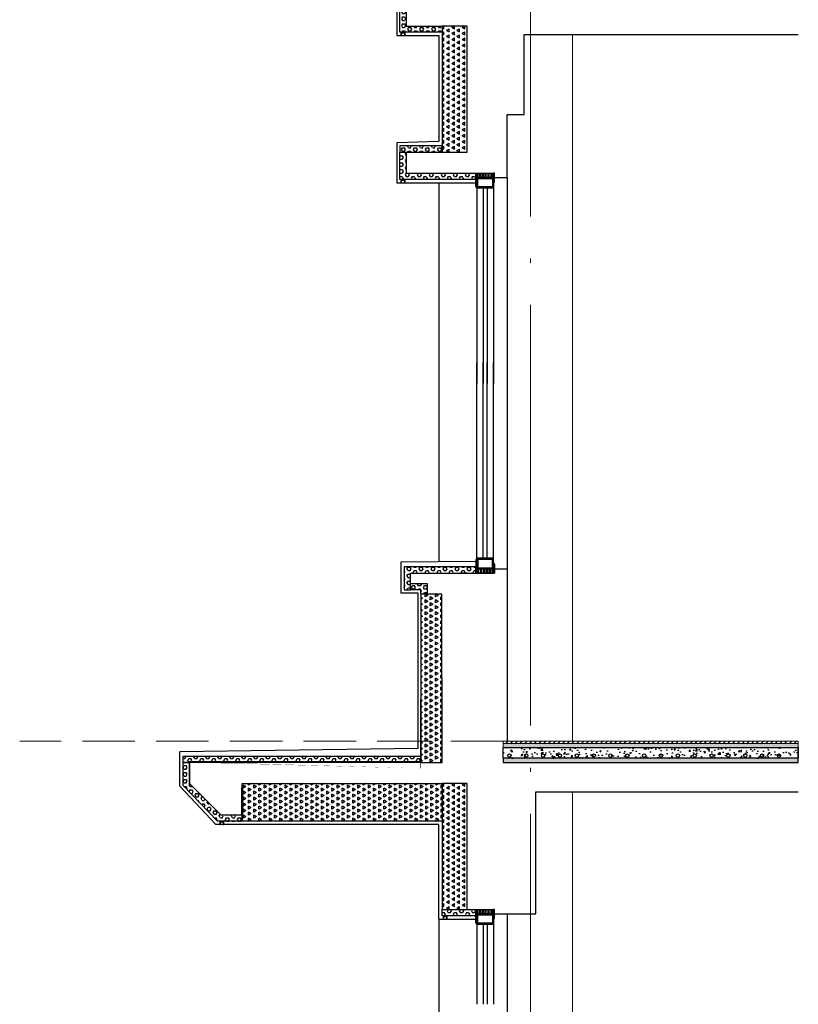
# Model space of a CAD drawing. Extents: x 447288 to 563800, y -194684 to 241749.
# Tile 15 of 91: x 469000 to 472699, y -175522 to -170842. Entities that reach past the tile are written whole.
import ezdxf

# ---------------------------------------------------------------- set-up
doc = ezdxf.new("R2010")
doc.units = 0
doc.header["$LTSCALE"] = 1000
for name, pattern in [('35$0$DASH', [0.35, 0.25, -0.1]), ('__DASH', [0.35, 0.25, -0.1]), ('DASH', [0.35, 0.25, -0.1]), ('DOTE', [2.4200000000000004, 2, -0.2, 0.02, -0.2])]:
    doc.linetypes.add(name, pattern=pattern)
doc.layers.get('0').update_dxf_attribs({"lineweight": 20})
for name, color, linetype in [('35$0$A-detl-FINISH', 1, 'Continuous'), ('35$0$A-detl-XH', 8, 'Continuous'), ('35$0$PUB_HATCH', 8, 'Continuous'), ('35$0$保温层', 2, 'Continuous'), ('8$0$PUB_HATCH', 8, 'Continuous'), ('A-ELEV-LIN1', 40, 'Continuous'), ('A-ELEV-THIN', 7, 'Continuous'), ('A-ELEV-WIN1', 135, 'Continuous'), ('A-FACE', 7, 'Continuous'), ('A-GLAZ-MULL', 135, 'Continuous'), ('A-HRAL', 3, 'Continuous'), ('A-OVER', 7, 'Continuous'), ('A-WATER-LAYER', 7, 'Continuous'), ('fill', 252, 'Continuous'), ('PUB_HATCH', 8, 'Continuous'), ('SURFACE', 6, 'Continuous'), ('主楼节点$0$13W$0$PUB_HATCH', 8, 'Continuous'), ('主楼节点$0$13W$0$SURFACE', 6, 'Continuous'), ('详图填充-建筑用保温砂浆', 8, 'Continuous'), ('详图填充-细石混凝土、混凝土', 8, 'Continuous'), ('详图现充-水泥砂浆', 8, 'Continuous')]:
    doc.layers.add(name, color=color, linetype=linetype)
doc.layers.add('A-ASIS', color=115, linetype='DASH', lineweight=0, plot=False)
for name, color, linetype, lineweight in [('DOTE', 10, 'DOTE', 9), ('WALL', 9, 'Continuous', 50), ('详图填充-防水层', 126, 'Continuous', 200), ('防水', 124, 'Continuous', 0)]:
    doc.layers.add(name, color=color, linetype=linetype, lineweight=lineweight)

# ---------------------------------------------------------------- blocks, each defined once
blk = doc.blocks.new('*U186')
at = {"layer": '35$0$A-detl-XH', "linetype": 'Continuous'}
h = blk.add_hatch(dxfattribs=at)
h.set_pattern_fill('混凝土', color=256, scale=10, style=0)
h.set_pattern_definition([(50, (-50333.92332322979, -34543.10917597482), (71.72601826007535, -6.27521349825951), [7.5, -82.5]), (355, (-50333.92332322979, -34543.10917597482), (-13.8751333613, 75.21921337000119), [6, -66]), (100.4514, (-50327.94615522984, -34543.63210997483), (57.85093817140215, 68.94395420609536), [6.374019, -70.1142112]), (46.18420000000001, (-50333.92332322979, -34523.10917597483), (106.7241048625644, -16.5519014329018), [11.2499999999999, -123.7499999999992]), (96.6356, (-50325.02964872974, -34524.48850667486), (93.46627055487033, 97.41178709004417), [9.561028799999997, -105.1713]), (351.1842000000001, (-50333.92332322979, -34523.10917597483), (93.46619451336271, 97.41186009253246), [9, -99]), (21, (-50323.9233232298, -34528.10917597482), (59.69070521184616, -40.26188906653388), [7.5, -82.5]), (326, (-50323.9233232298, -34528.10917597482), (24.33153319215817, 72.5150045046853), [6, -66]), (71.4514, (-50318.94909992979, -34531.46433657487), (84.02226285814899, 32.25304967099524), [6.374019, -70.1142112]), (37.5, (-50333.92332322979, -34543.10917597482), (1.215985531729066, 33.28938538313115), [0, -65.19999999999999, 0, -67, 0, -66.25]), (7.499999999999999, (-50333.92332322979, -34543.10917597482), (26.30695374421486, 39.44117118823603), [0, -38.2, 0, -63.7, 0, -25.25]), (327.5, (-50356.22332322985, -34543.10917597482), (53.3822436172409, -2.255487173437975), [0, -25, 0, -78, 0, -103.5]), (317.5, (-50366.22332322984, -34543.10917597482), (58.31861693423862, 10.01049823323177), [0, -32.5, 0, -51.79999999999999, 0, -73.5])])
h.paths.add_polyline_path([(-487.7886558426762, 99.9924670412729), (913.6182601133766, 99.99234911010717), (913.6182600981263, 49.99988189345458), (-487.7886558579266, 49.99999982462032)])
at = {"layer": '35$0$PUB_HATCH'}
h = blk.add_hatch(dxfattribs=at)
h.set_pattern_fill('ANSI31', color=256, scale=10, style=0)
h.set_pattern_definition([(45, (91.64921089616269, 0.0049129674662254), (-11.22532015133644, 11.22532015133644), [])])
h.paths.add_polyline_path([(-487.7886558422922, 129.9923491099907), (913.618260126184, 129.9923491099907), (913.618260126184, 119.9923491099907), (-487.7886558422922, 119.9923491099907)])
at = {"layer": '8$0$PUB_HATCH'}
h = blk.add_hatch(dxfattribs=at)
h.set_pattern_fill('HONEY', color=252, scale=5)
h.set_pattern_definition([(0, (913.6182600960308, 0), (11.90625, 6.874074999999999), [7.9375, -15.875]), (120, (913.6182600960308, 0), (-11.90624857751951, 6.874077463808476), [7.937499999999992, -15.87499999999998]), (60, (913.6182600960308, 0), (1.4224804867e-06, 13.74815246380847), [-15.875, 7.9375])])
h.paths.add_polyline_path([(913.6182600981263, 49.99988206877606), (-487.7886558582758, 50), (-487.7886558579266, 30), (913.6182600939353, 29.99988206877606)])
at = {"layer": 'PUB_HATCH', "linetype": 'Continuous'}
h = blk.add_hatch(dxfattribs=at)
h.set_pattern_fill('AR-SAND', color=256, scale=10, style=0)
h.set_pattern_definition([(37.5, (-50333.92332321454, -34533.11670893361), (-0.8000156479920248, 24.47066186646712), [0, -19.304, 0, -21.59, 0, -20.6375]), (7.499999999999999, (-50333.92332321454, -34533.11670893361), (22.47616415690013, 35.84125502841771), [0, -10.414, 0, -17.399, 0, -6.667499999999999]), (327.5, (-50349.54432321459, -34533.11670893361), (39.5496185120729, 0.071859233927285), [0, -6.349999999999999, 0, -22.86, 0, -29.845]), (317.5, (-50349.54432321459, -34533.11670893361), (38.17782262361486, 11.14646616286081), [0, -3.174999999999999, 0, -14.986, 0, -17.145])])
h.paths.add_polyline_path([(913.6182600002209, 99.99234910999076), (913.6182601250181, 119.9923491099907), (-487.7886558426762, 119.9924670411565), (-487.7886557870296, 99.9924670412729)])
blk.add_lwpolyline([(-487.7886558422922, 129.9923491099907), (913.618260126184, 129.9923491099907), (913.618260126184, 119.9923491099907), (-487.7886558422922, 119.9923491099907)], close=True)
at = {"linetype": 'Continuous'}
blk.add_lwpolyline([(913.6182600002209, 99.99234910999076), (913.6182601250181, 119.9923491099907), (-487.7886558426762, 119.9924670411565), (-487.7886557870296, 99.9924670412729)], close=True, dxfattribs=at)
at = {"layer": '35$0$A-detl-FINISH', "linetype": 'Continuous'}
blk.add_line((-462.7886555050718, 99.9924670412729), (913.6182601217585, 99.99234910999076), dxfattribs=at)
for centre in [(-457.3738583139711, 62.0011796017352), (-377.3738583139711, 62.0011796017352), (-297.3738583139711, 62.0011796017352), (-217.3738583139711, 62.0011796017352), (-137.3738583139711, 62.0011796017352), (-57.37385831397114, 62.0011796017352), (22.62614168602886, 62.0011796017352), (102.6261416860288, 62.0011796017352), (182.6261416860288, 62.0011796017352), (262.6261416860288, 62.0011796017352), (342.6261416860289, 62.0011796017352), (422.6261416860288, 62.0011796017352), (502.6261416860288, 62.0011796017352), (582.6261416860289, 62.0011796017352), (662.6261416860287, 62.0011796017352), (742.6261416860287, 62.0011796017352), (822.6261416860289, 62.0011796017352)]:
    blk.add_circle(centre, 8, dxfattribs=at)
at = {"layer": '35$0$保温层'}
blk.add_lwpolyline([(913.6182600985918, 51.99988206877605), (913.6182600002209, 99.99234910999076)], dxfattribs=at)
at = {"layer": 'A-ELEV-THIN'}
blk.add_lwpolyline([(-487.7886558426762, 99.9924670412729), (913.6182601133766, 99.99234911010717), (913.6182600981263, 49.99988189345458), (-487.7886558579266, 49.99999982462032)], close=True, dxfattribs=at)
at = {"layer": 'SURFACE', "color": 2}
blk.add_lwpolyline([(913.6182600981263, 49.99988206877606), (-487.7886558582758, 50), (-487.7886558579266, 30), (913.6182600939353, 29.99988206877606)], close=True, dxfattribs=at)
at = {"layer": '防水', "linetype": '35$0$DASH', "ltscale": 0.15, "const_width": 0.8}
blk.add_lwpolyline([(-487.7886558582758, 49.99999999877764), (913.6182601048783, 49.99988189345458)], dxfattribs=at)
blk = doc.blocks.new('*U162')
at = {"layer": 'fill'}
h = blk.add_hatch(dxfattribs=at)
h.set_pattern_fill('TRIANG', color=256, scale=10, angle=90, style=0)
h.set_pattern_definition([(150, (0, 3158.207823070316), (-24.74667295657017, -14.28749487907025), [14.2875, -14.2875]), (210, (0, 3158.207823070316), (-2.9565701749e-06, -28.57499487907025), [14.2875, -14.2875]), (90, (-12.37335, 3151.064073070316), (-24.74667, 14.2875), [14.2875, -14.2875])])
h.paths.add_polyline_path([(-20, 1929.103899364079), (100, 1929.103899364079), (100, 1329.103923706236), (-20, 1329.103923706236)])
at = {"layer": 'SURFACE'}
blk.add_lwpolyline([(-20, 1929.103899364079), (100, 1929.103899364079), (100, 1329.103923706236), (-20, 1329.103923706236)], close=True, dxfattribs=at)
blk = doc.blocks.new('20200108.10433330')
at = {"layer": 'PUB_HATCH'}
blk.add_hatch(color=251, dxfattribs=at).paths.add_polyline_path([(20, 15), (0, 15), (0, 0), (3, 0), (3, 12), (17, 12), (17, 0), (20, 0)])
at = {"layer": 'A-ELEV-THIN'}
blk.add_lwpolyline([(20, 15), (0, 15), (0, 0), (3, 0), (3, 12), (17, 12), (17, 0), (20, 0)], close=True, dxfattribs=at)
blk = doc.blocks.new('*U161')
at = {"layer": 'PUB_HATCH'}
h = blk.add_hatch(dxfattribs=at)
h.set_pattern_fill('HEX', color=256, scale=10, style=0)
h.set_pattern_definition([(0, (-753516.2732090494, 93999.30719945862), (0, 16.49778), [9.525, -19.05]), (120, (-753516.2732090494, 93999.30719945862), (-14.28749658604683, -8.248889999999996), [9.524999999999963, -19.04999999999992]), (60, (-753506.7482090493, 93999.30719945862), (-14.28749658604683, 8.248890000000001), [9.525, -19.05])])
h.paths.add_polyline_path([(-30.00000275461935, 30.00000275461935), (-30.00000275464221, 3.638e-12), (0, 0), (130.0006760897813, -5.82077e-11), (130.0006760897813, 30.00000275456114)])
at = {"layer": 'SURFACE'}
blk.add_lwpolyline([(-30.00000275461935, 30.00000275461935), (-30.00000275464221, 3.638e-12), (-2.28653e-11, 3.638e-12), (0, 0), (130.0006760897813, -5.82077e-11), (130.0006760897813, 30.00000275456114)], close=True, dxfattribs=at)
blk = doc.blocks.new('HesiBlk_20210815100903313')
at = {"layer": 'A-FACE'}
blk.add_hatch(color=251, dxfattribs=at).paths.add_polyline_path([(20, 0), (0, 0), (0, -15), (3, -15), (3, -3), (17, -3), (17, -15), (20, -15)])
at = {"layer": 'A-ASIS'}
blk.add_lwpolyline([(0, -15), (-20, -15)], dxfattribs=at)
at = {"layer": 'A-FACE'}
blk.add_lwpolyline([(20, 0), (0, 0), (0, -15), (3, -15), (3, -3), (17, -3), (17, -15), (20, -15)], close=True, dxfattribs=at)
blk = doc.blocks.new('*U188')
at = {"layer": 'PUB_HATCH'}
h = blk.add_hatch(dxfattribs=at)
h.set_pattern_fill('HEX', color=256, scale=10, style=0)
h.set_pattern_definition([(0, (-753316.3483564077, 93899.3072005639), (0, 16.49778), [9.525, -19.05]), (120, (-753316.3483564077, 93899.3072005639), (-14.28749658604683, -8.248889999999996), [9.524999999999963, -19.04999999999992]), (60, (-753306.8233564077, 93899.3072005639), (-14.28749658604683, 8.248890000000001), [9.525, -19.05])])
h.paths.add_polyline_path([(-30.00000275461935, 30.00000275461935), (-30.00000275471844, -99.99999889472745), (-9.90887e-11, -99.99999889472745), (0, 0), (329.9255287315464, -5.82077e-11), (329.9255287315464, 30.00000275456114)])
at = {"layer": 'SURFACE'}
blk.add_lwpolyline([(-30.00000275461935, 30.00000275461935), (-30.00000275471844, -99.99999889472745), (-9.90887e-11, -99.99999889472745), (0, 0), (329.9255287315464, -5.82077e-11), (329.9255287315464, 30.00000275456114)], close=True, dxfattribs=at)
blk = doc.blocks.new('*U306')
at = {"layer": 'fill'}
h = blk.add_hatch(dxfattribs=at)
h.set_pattern_fill('TRIANG', color=256, scale=10, angle=90, style=0)
h.set_pattern_definition([(150, (0, 3558.20782674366), (-24.74667295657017, -14.28749487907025), [14.2875, -14.2875]), (210, (0, 3558.20782674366), (-2.9565701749e-06, -28.57499487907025), [14.2875, -14.2875]), (90, (-12.37335, 3551.064076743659), (-24.74667, 14.2875), [14.2875, -14.2875])])
h.paths.add_polyline_path([(-20, 2229.103909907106), (100, 2229.103909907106), (100, 1429.103916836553), (-20, 1429.103916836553)])
at = {"layer": 'SURFACE'}
blk.add_lwpolyline([(-20, 2229.103909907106), (100, 2229.103909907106), (100, 1429.103916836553), (-20, 1429.103916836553)], close=True, dxfattribs=at)
blk = doc.blocks.new('*U212')
at = {"layer": 'PUB_HATCH'}
h = blk.add_hatch(dxfattribs=at)
h.set_pattern_fill('HEX', color=256, scale=10, style=0)
h.set_pattern_definition([(0, (-753476.348362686, 93999.30724585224), (0, 16.49778), [9.525, -19.05]), (120, (-753476.348362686, 93999.30724585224), (-14.28749658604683, -8.248889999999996), [9.52499999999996, -19.04999999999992]), (60, (-753466.8233626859, 93999.30724585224), (-14.28749658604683, 8.248890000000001), [9.525, -19.05])])
h.paths.add_polyline_path([(-30.00000275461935, 30.00000275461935), (-30.00000275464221, 4.63936048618e-05), (-2.28653e-11, 4.63936048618e-05), (0, 0), (169.925522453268, -5.82077e-11), (169.925522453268, 30.00000275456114)])
at = {"layer": 'SURFACE'}
blk.add_lwpolyline([(-30.00000275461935, 30.00000275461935), (-30.00000275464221, 4.63936048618e-05), (-2.28653e-11, 4.63936048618e-05), (0, 0), (169.925522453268, -5.82077e-11), (169.925522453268, 30.00000275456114)], close=True, dxfattribs=at)
blk = doc.blocks.new('*U214')
at = {"layer": 'PUB_HATCH'}
h = blk.add_hatch(dxfattribs=at)
h.set_pattern_fill('HEX', color=256, scale=10, style=0)
h.set_pattern_definition([(0, (-753476.3490283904, 93899.3072005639), (0, 16.49778), [9.525, -19.05]), (120, (-753476.3490283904, 93899.3072005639), (-14.28749658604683, -8.248889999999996), [9.52499999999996, -19.04999999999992]), (60, (-753466.8240283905, 93899.3072005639), (-14.28749658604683, 8.248890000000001), [9.525, -19.05])])
h.paths.add_polyline_path([(-30.00000275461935, 30.00000275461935), (-30.00000275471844, -99.99999889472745), (-9.90887e-11, -99.99999889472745), (0, 0), (169.9248567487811, -5.82077e-11), (169.9248567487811, 30.00000275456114)])
at = {"layer": 'SURFACE'}
blk.add_lwpolyline([(-30.00000275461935, 30.00000275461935), (-30.00000275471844, -99.99999889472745), (-9.90887e-11, -99.99999889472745), (0, 0), (169.9248567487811, -5.82077e-11), (169.9248567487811, 30.00000275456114)], close=True, dxfattribs=at)
blk = doc.blocks.new('*U213')
at = {"layer": 'PUB_HATCH'}
h = blk.add_hatch(dxfattribs=at)
h.set_pattern_fill('HEX', color=256, scale=10, style=0)
h.set_pattern_definition([(0, (-753576.253124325, 93999.30724585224), (0, 16.49778), [9.525, -19.05]), (120, (-753576.253124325, 93999.30724585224), (-14.28749658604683, -8.248889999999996), [9.524999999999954, -19.04999999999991]), (60, (-753566.7281243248, 93999.30724585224), (-14.28749658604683, 8.248890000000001), [9.525, -19.05])])
h.paths.add_polyline_path([(-30.00000275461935, 30.00000275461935), (-30.00000275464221, 4.63936048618e-05), (-2.28653e-11, 4.63936048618e-05), (0, 0), (70.02076081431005, -5.82077e-11), (70.02076081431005, 30.00000275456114)])
at = {"layer": 'SURFACE'}
blk.add_lwpolyline([(-30.00000275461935, 30.00000275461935), (-30.00000275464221, 4.63936048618e-05), (-2.28653e-11, 4.63936048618e-05), (0, 0), (70.02076081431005, -5.82077e-11), (70.02076081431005, 30.00000275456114)], close=True, dxfattribs=at)
blk = doc.blocks.new('*U215')
at = {"layer": 'fill'}
h = blk.add_hatch(dxfattribs=at)
h.set_pattern_fill('TRIANG', color=256, scale=10, angle=90, style=0)
h.set_pattern_definition([(150, (0, 3558.207811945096), (-24.74667295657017, -14.28749487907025), [14.2875, -14.2875]), (210, (0, 3558.207811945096), (-2.9565701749e-06, -28.57499487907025), [14.2875, -14.2875]), (90, (-12.37335, 3551.064061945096), (-24.74667, 14.2875), [14.2875, -14.2875])])
h.paths.add_polyline_path([(-20, 2129.103909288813), (100, 2129.103909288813), (100, 1529.103902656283), (-20, 1529.103902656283)])
at = {"layer": 'SURFACE'}
blk.add_lwpolyline([(-20, 2129.103909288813), (100, 2129.103909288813), (100, 1529.103902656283), (-20, 1529.103902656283)], close=True, dxfattribs=at)
blk = doc.blocks.new('A$C43A258F8')
at = {"layer": 'A-GLAZ-MULL'}
blk.add_lwpolyline([(0, -50), (0, 50), (5, 50), (5, -50)], close=True, dxfattribs=at)
at = {"layer": 'A-GLAZ-MULL', "linetype": 'DASH', "ltscale": 0.05}
blk.add_lwpolyline([(79, 35), (21, 35, 0.4142135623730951), (5, 19), (5, -19, 0.4142135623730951), (21, -35), (79, -35, 0.4142135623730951), (95, -19), (95, -14), (89, -14), (89, -19, -0.4142135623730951), (79, -29), (21, -29, -0.4142135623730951), (11, -19), (11, 19, -0.4142135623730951), (21, 29), (79, 28.99999999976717, -0.4142135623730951), (89, 18.99999999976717), (89, 14), (95, 14), (95, 18.99999999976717, 0.4142135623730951), (79, 34.99999999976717)], format="xyb", dxfattribs=at)
blk = doc.blocks.new('*U305')
at = {"layer": 'A-HRAL'}
for points in [[(-74.99999999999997, 695.0000074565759), (-74.99999999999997, 665.000007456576), (-24.99999999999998, 665.000007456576), (-24.99999999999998, 695.0000074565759)], [(-72.99999999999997, 693.000007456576), (-72.99999999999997, 667.0000074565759), (-26.99999999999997, 667.0000074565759), (-26.99999999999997, 693.000007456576)]]:
    blk.add_lwpolyline(points, close=True, dxfattribs=at)
for points in [[(-64.99999998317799, 1.02154445e-08), (-64.99999999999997, 665.000007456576)], [(-34.99999998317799, 1.02154445e-08), (-34.99999999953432, 665.000007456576)]]:
    blk.add_lwpolyline(points, dxfattribs=at)
at = {"layer": 'A-GLAZ-MULL', "xscale": -1, "rotation": 90}
blk.add_blockref('A$C43A258F8', (-50, 0), dxfattribs=at)
blk = doc.blocks.new('fxgs')
h = blk.add_hatch()
h.set_pattern_fill('ANSI33', color=253, scale=9.999999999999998)
h.set_pattern_definition([(45, (-396717.2068701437, -189334.1899540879), (-22.45064030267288, 22.45064030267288), []), (45, (-396694.7562201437, -189334.1899540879), (-22.45064030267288, 22.45064030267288), [15.875, -7.9375])])
h.paths.add_polyline_path([(1321.15382343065, 298.8183689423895), (1321.403810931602, 323.8171190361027), (107.0071661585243, 332.9863016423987), (107.0072347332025, 307.9850509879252)])
at = {"layer": 'fill'}
h = blk.add_hatch(dxfattribs=at)
h.set_pattern_fill('TRIANG', color=256, scale=10, angle=90, style=0)
h.set_pattern_definition([(150, (-650656.4063907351, -19431.84150360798), (-24.74667295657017, -14.28749487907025), [14.2875, -14.2875]), (210, (-650656.4063907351, -19431.84150360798), (-2.9565701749e-06, -28.57499487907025), [14.2875, -14.2875]), (90, (-650668.7797407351, -19438.98525360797), (-24.74667, 14.2875), [14.2875, -14.2875])])
h.paths.add_polyline_path([(-370.1069527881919, 919.9999968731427), (-470.0034323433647, 919.9999968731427), (-469.8995905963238, 120.0000038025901), (-370.003111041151, 120.0000038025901)])
at = {"layer": 'PUB_HATCH'}
h = blk.add_hatch(dxfattribs=at)
h.set_pattern_fill('ANSI37', color=256, scale=8)
h.set_pattern_definition([(45, (-692676.0292060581, -202803.6510101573), (-8.980256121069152, 8.980256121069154), []), (135, (-692676.0292060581, -202803.6510101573), (-8.980256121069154, -8.980256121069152), [])])
edge = h.paths.add_edge_path()
edge.add_line((-49.99999897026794, 895.879573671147), (-32.78223605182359, 895.8795726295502))
edge.add_arc((-34.62226738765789, 917.6552965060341), 21.85332619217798, 274.8299740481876, 358.0013226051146)
edge.add_line((-12.78223605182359, 916.8931310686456), (-49.99999765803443, 916.8931308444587))
edge.add_line((-49.99999765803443, 916.8931308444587), (-49.99999897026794, 895.879573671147))
h = blk.add_hatch(dxfattribs=at)
h.set_pattern_fill('HONEY', color=256, scale=10, angle=90)
h.set_pattern_definition([(90, (-33877.37365169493, -17818.30524418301), (-13.74815, 23.8125), [15.875, -31.75]), (210, (-33877.37365169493, -17818.30524418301), (-13.74815492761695, -23.81249715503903), [15.875, -31.75]), (150, (-33877.37365169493, -17818.30524418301), (-27.49630492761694, 2.8449609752e-06), [-31.75, 15.875])])
h.paths.add_polyline_path([(-69.99999839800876, 249.9295559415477), (-69.99999840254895, 220.0000112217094), (-69.99999839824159, 220.0000112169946), (-69.99999839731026, 149.9295559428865), (1321.153823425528, 149.9295543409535), (1321.153823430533, 249.9295543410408)])
h = blk.add_hatch(dxfattribs=at)
h.set_pattern_fill('焦渣矿渣', color=256, scale=10)
h.set_pattern_definition([(0, (-32697.25853552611, -17768.23480995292), (20, 34.64), [4, -36]), (300, (-32697.25853552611, -17768.23480995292), (39.99911998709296, -0.0005080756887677), [4, -36]), (240, (-32693.25853552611, -17768.23480995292), (19.99911998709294, -34.64050807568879), [4, -36]), (270, (-32681.2585355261, -17768.23480995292), (40, -20.00000000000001), [6, -28.64]), (270, (-32677.2585355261, -17768.23480995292), (40, -20.00000000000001), [6, -28.64]), (270, (-32673.2585355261, -17768.23480995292), (40, -20.00000000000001), [6, -28.64])])
h.paths.add_polyline_path([(-69.9999984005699, 149.9295559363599), (1321.153823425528, 149.9295543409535), (1321.153823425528, 119.9999885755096), (-69.9999984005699, 119.9999901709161)])
at = {"layer": '详图填充-建筑用保温砂浆'}
h = blk.add_hatch(dxfattribs=at)
h.set_pattern_fill('HEX', color=256, scale=10, angle=270, style=0)
h.set_pattern_definition([(270, (-32335.87757651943, -17438.82378373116), (16.49778, -3e-15), [9.525, -19.05]), (29.99999999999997, (-32335.87757651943, -17438.82378373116), (-8.248889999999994, 14.28749658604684), [9.525, -19.05]), (330, (-32335.87757651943, -17448.34878373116), (8.248890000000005, 14.28749658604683), [9.525, -19.05])])
h.paths.add_polyline_path([(-69.99999765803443, 920.0006159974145), (-99.99999765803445, 920.0006159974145), (-99.99999839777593, 120.000000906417), (-69.99999839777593, 120.000000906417)])
at = {"layer": '详图填充-细石混凝土、混凝土'}
h = blk.add_hatch(dxfattribs=at)
h.set_pattern_fill('混凝土', color=256, scale=15)
h.set_pattern_definition([(50, (-361.4564402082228, 148.5582118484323), (107.589027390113, -9.412820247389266), [11.25, -123.75]), (355, (-361.4564402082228, 148.5582118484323), (-20.81270004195, 112.8288200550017), [9, -99]), (100.4514, (-352.4906882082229, 147.7738108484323), (86.77640725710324, 103.415931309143), [9.5610285, -105.1713168]), (46.1842, (-361.4564402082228, 178.5582118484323), (160.0861572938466, -24.82785214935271), [16.875, -185.625]), (96.6356, (-348.1159284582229, 176.4892157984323), (140.1994058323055, 146.1176806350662), [14.3415432, -157.75695]), (351.1842000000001, (-361.4564402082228, 178.5582118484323), (140.1992917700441, 146.1177901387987), [13.5, -148.5]), (21, (-346.4564402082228, 171.0582118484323), (89.53605781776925, -60.39283359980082), [11.25, -123.75]), (326, (-346.4564402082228, 171.0582118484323), (36.49729978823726, 108.7725067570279), [9, -99]), (71.4514, (-338.9951052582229, 166.0254709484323), (126.0333942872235, 48.37957450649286), [9.5610285, -105.1713168]), (37.5, (-361.4564402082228, 148.5582118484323), (1.8239782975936, 49.93407807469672), [0, -97.80000000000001, 0, -100.5, 0, -99.375]), (7.499999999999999, (-361.4564402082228, 148.5582118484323), (39.46043061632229, 59.16175678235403), [0, -57.3, 0, -95.54999999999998, 0, -37.875]), (327.5, (-394.9064402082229, 148.5582118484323), (80.07336542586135, -3.383230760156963), [0, -37.5, 0, -117, 0, -155.25]), (317.5, (-409.9064402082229, 148.5582118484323), (87.47792540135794, 15.01574734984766), [0, -48.75, 0, -77.69999999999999, 0, -110.25])])
edge = h.paths.add_edge_path()
edge.add_line((-49.99999839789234, 579.9295559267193), (107.0072347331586, 307.9850509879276))
edge.add_line((107.0072347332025, 307.9850509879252), (1321.403821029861, 298.8183705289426))
edge.add_line((1321.403821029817, 298.8183705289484), (1321.479302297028, 278.8180856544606))
edge.add_line((1321.479302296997, 278.8180856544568), (150.4190557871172, 282.9295559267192))
edge.add_line((150.4190557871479, 282.9295559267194), (44.2095286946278, 287.9295559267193))
edge.add_arc((36.97141959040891, 386.6361617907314), 98.97163363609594, 180.1196065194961, 274.1939660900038, ccw=False)
edge.add_line((-61.99999839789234, 386.4295559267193), (-61.99999839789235, 579.739189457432))
edge.add_line((-61.99999839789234, 579.739189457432), (-49.99999839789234, 579.9295559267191))
h = blk.add_hatch(dxfattribs=at)
h.set_pattern_fill('混凝土', color=256, scale=5)
h.set_pattern_definition([(50, (-467555.8775765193, -289773.8052441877), (35.86300913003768, -3.137606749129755), [3.75, -41.25]), (355, (-467555.8775765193, -289773.8052441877), (-6.93756668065, 37.6096066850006), [3, -33]), (100.4514, (-467552.8889925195, -289774.0667111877), (28.92546908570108, 34.47197710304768), [3.1870095, -35.0571056]), (46.18420000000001, (-467555.8775765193, -289763.8052441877), (53.36205243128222, -8.275950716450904), [5.624999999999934, -61.87499999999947]), (96.6356, (-467551.4307392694, -289764.4949095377), (46.73313527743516, 48.70589354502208), [4.780514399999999, -52.58565]), (351.1842000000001, (-467555.8775765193, -289763.8052441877), (46.73309725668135, 48.70593004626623), [4.5, -49.5]), (21, (-467550.8775765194, -289766.3052441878), (29.84535260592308, -20.13094453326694), [3.75, -41.25]), (326, (-467550.8775765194, -289766.3052441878), (12.16576659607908, 36.25750225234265), [3, -33]), (71.4514, (-467548.3904648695, -289767.9828244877), (42.01113142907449, 16.12652483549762), [3.1870095, -35.0571056]), (37.5, (-467555.8775765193, -289773.8052441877), (0.6079927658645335, 16.64469269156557), [0, -32.6, 0, -33.5, 0, -33.125]), (7.499999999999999, (-467555.8775765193, -289773.8052441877), (13.15347687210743, 19.72058559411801), [0, -19.1, 0, -31.85, 0, -12.625]), (327.5, (-467567.0275765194, -289773.8052441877), (26.69112180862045, -1.127743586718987), [0, -12.5, 0, -39, 0, -51.75]), (317.5, (-467572.0275765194, -289773.8052441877), (29.15930846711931, 5.005249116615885), [0, -16.25, 0, -25.9, 0, -36.75])])
edge = h.paths.add_edge_path()
edge.add_line((30.00000160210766, 279.9295559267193), (-69.99999839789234, 279.9295559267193))
edge.add_line((-69.99999839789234, 279.9295559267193), (-69.99999839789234, 379.9295559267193))
edge.add_arc((30.00000160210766, 379.9295559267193), 100, 180, 270)
h = blk.add_hatch(dxfattribs=at)
h.set_pattern_fill('混凝土', color=256, scale=15)
h.set_pattern_definition([(50, (-361.3809589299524, 119.6696821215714), (107.589027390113, -9.412820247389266), [11.25, -123.75]), (355, (-361.3809589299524, 119.6696821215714), (-20.81270004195, 112.8288200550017), [9, -99]), (100.4514, (-352.4152069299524, 118.8852811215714), (86.77640725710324, 103.415931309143), [9.5610285, -105.1713168]), (46.1842, (-361.3809589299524, 149.6696821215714), (160.0861572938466, -24.82785214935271), [16.875, -185.625]), (96.6356, (-348.0404471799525, 147.6006860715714), (140.1994058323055, 146.1176806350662), [14.3415432, -157.75695]), (351.1842000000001, (-361.3809589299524, 149.6696821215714), (140.1992917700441, 146.1177901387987), [13.5, -148.5]), (21, (-346.3809589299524, 142.1696821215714), (89.53605781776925, -60.39283359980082), [11.25, -123.75]), (326, (-346.3809589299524, 142.1696821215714), (36.49729978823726, 108.7725067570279), [9, -99]), (71.4514, (-338.9196239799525, 137.1369412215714), (126.0333942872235, 48.37957450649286), [9.5610285, -105.1713168]), (37.5, (-361.3809589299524, 119.6696821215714), (1.8239782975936, 49.93407807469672), [0, -97.80000000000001, 0, -100.5, 0, -99.375]), (7.499999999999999, (-361.3809589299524, 119.6696821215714), (39.46043061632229, 59.16175678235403), [0, -57.3, 0, -95.54999999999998, 0, -37.875]), (327.5, (-394.8309589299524, 119.6696821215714), (80.07336542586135, -3.383230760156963), [0, -37.5, 0, -117, 0, -155.25]), (317.5, (-409.8309589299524, 119.6696821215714), (87.47792540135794, 15.01574734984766), [0, -48.75, 0, -77.69999999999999, 0, -110.25])])
h.paths.add_polyline_path([(-69.99999839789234, 279.9295559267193), (1321.15382341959, 279.9295543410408), (1321.15382341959, 249.9295543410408), (-69.99999839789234, 249.9295559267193)])
blk.add_lwpolyline([(107.0072347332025, 307.9850509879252), (107.0071661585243, 332.9863016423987)])
at = {"layer": 'A-ASIS'}
blk.add_lwpolyline([(-69.99999839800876, 249.9295559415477), (1321.15382343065, 249.9295543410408), (1321.153823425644, 149.9295543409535), (-69.99999840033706, 149.9295559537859), (-69.99999840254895, 220.000011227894), (-69.99999840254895, 220.0000112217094)], close=True, dxfattribs=at)
at = {"layer": 'A-ELEV-LIN1'}
blk.add_lwpolyline([(1321.15382343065, 298.8183689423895), (1321.403810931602, 323.8171190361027), (107.0071661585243, 332.9863016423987), (107.0072347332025, 307.9850509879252)], close=True, dxfattribs=at)
for points in [[(907.0072512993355, 301.9463774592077), (907.0071827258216, 326.9472243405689)], [(917.0072515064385, 301.8708940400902), (917.007182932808, 326.8717358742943)]]:
    blk.add_lwpolyline(points, dxfattribs=at)
at = {"layer": 'A-ELEV-THIN'}
blk.add_lwpolyline([(-49.99999897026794, 895.879573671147), (-32.78223605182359, 895.8795726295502, 0.3797213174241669), (-12.78223605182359, 916.8931305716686), (-12.78223605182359, 916.8931310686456), (-49.99999765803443, 916.8931308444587)], format="xyb", close=True, dxfattribs=at)
at = {"layer": 'A-OVER'}
for points in [[(14.99875663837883, 893.3636614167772), (14.99875780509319, 1034.999991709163), (-535.0031112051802, 1044.990867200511), (-535.0031111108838, 954.9999974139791), (-485.0033702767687, 954.9999974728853), (-485.0029761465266, 171.8405836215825)], [(14.99875780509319, 1034.999991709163), (1321.406921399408, 1034.999991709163)], [(-485.0029603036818, 919.9999974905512), (-485.0029603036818, 171.8405836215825), (-584.9255252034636, 164.9999601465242), (-584.92552520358, -24.99999786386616)], [(-12.7822368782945, 916.5634151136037), (14.99875663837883, 893.3636614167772)], [(14.99875663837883, 893.3636614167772), (1321.406921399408, 893.3636614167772)], [(-485.0029603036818, 171.8405836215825), (-584.924853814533, 164.9999601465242), (-584.924853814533, -24.99999786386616), (-384.9999943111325, -24.99999786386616), (-384.9999943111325, -529.331155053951), (-584.9254768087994, -535.000031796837), (-584.925463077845, -724.9999870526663), (-210.0000000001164, -724.9999870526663)], [(-120.0000000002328, -699.9999894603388), (-60.05223312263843, -699.9999894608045), (-60.00326299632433, -399.9993923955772), (20.00000000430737, -399.9993832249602), (20.00000000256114, -20.00000018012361), (1321.403810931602, -20.00001196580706)]]:
    blk.add_lwpolyline(points, dxfattribs=at)
blk.add_lwpolyline([(-250.0000068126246, 1019.999993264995), (-250.0000068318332, 1019.999993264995), (-285.0000068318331, 1019.999993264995), (-285.0000068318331, 1019.999993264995)], close=True, dxfattribs=at)
at = {"layer": 'A-WATER-LAYER'}
for points in [[(-69.99999765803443, 920.0006159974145), (-69.99999839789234, 386.4295559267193, 0.414213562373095), (36.50000160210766, 279.9295559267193), (140.5039823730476, 279.9295559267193)], [(-66.99999765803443, 920.0006159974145), (-66.99999839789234, 386.4295559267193, 0.4142135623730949), (36.50000160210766, 282.9295559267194), (140.5039823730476, 282.9295559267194)], [(-12.78258432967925, 920.0006159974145), (-64.99999765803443, 920.0006159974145), (-64.99999839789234, 386.4295559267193, 0.4142135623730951), (36.50000160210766, 284.9295559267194), (140.1349281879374, 284.9295559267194), (149.6809474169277, 279.9295559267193), (1321.15382343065, 279.9295543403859)], [(-12.78258432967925, 916.8832151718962), (-61.99999765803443, 916.8963279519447), (-61.99999839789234, 386.4295559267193, 0.4142135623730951), (36.50000160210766, 287.9295559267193), (140.8730365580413, 287.9295559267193), (150.4190557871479, 282.9295559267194), (1321.15382343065, 282.9295543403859)]]:
    blk.add_lwpolyline(points, format="xyb", dxfattribs=at)
for points in [[(-49.99999765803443, 916.8931308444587), (-49.99999839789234, 579.9295559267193), (107.0072347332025, 307.9850509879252), (1321.15382343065, 298.8183689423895)], [(-49.99999839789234, 599.9295559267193), (107.0071798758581, 327.9851460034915)]]:
    blk.add_lwpolyline(points, dxfattribs=at)
at = {"layer": 'PUB_HATCH'}
blk.add_lwpolyline([(-69.9999984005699, 149.9295559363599), (1321.153823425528, 149.9295543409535), (1321.153823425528, 119.9999885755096), (-69.9999984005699, 119.9999901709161)], close=True, dxfattribs=at)
at = {"layer": 'SURFACE'}
for points in [[(-370.1069527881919, 919.9999968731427), (-470.0034323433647, 919.9999968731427), (-469.8995905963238, 120.0000038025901), (-370.003111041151, 120.0000038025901)], [(-69.99999839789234, 279.9295559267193), (1321.15382341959, 279.9295543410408), (1321.15382341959, 249.9295543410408), (-69.99999839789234, 249.9295559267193)]]:
    blk.add_lwpolyline(points, close=True, dxfattribs=at)
at = {"layer": 'SURFACE', "linetype": 'ByBlock'}
blk.add_lwpolyline([(-69.99999765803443, 920.0006159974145), (-99.99999765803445, 920.0006159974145), (-99.99999839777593, 120.000000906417), (-69.99999839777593, 120.000000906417)], close=True, dxfattribs=at)
at = {"layer": 'SURFACE'}
blk.add_lwpolyline([(1321.15382342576, 149.9295543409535), (1321.15382342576, 149.9295543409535), (-69.99999840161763, 149.9295559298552), (-69.99999840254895, 220.000011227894), (-69.99999840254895, 220.0000112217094), (-69.99999839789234, 249.9295559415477), (1321.15382341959, 249.9295543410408)], dxfattribs=at)
at = {"layer": '详图填充-防水层', "linetype": 'DASH', "ltscale": 0.1, "const_width": 3}
for points in [[(-68.49999765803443, 920.0006159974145), (-68.49999839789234, 386.4295559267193, 0.4142135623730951), (36.50000160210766, 281.4295559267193), (140.5039823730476, 281.4295559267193)], [(-12.78258432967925, 918.4335997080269), (-63.49999765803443, 918.4332541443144), (-63.49999839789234, 386.4295559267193, 0.4142135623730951), (36.50000160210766, 286.4295559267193), (140.5039823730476, 286.4295559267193), (150.0500016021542, 281.4295559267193), (1321.15382343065, 281.429554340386)]]:
    blk.add_lwpolyline(points, format="xyb", dxfattribs=at)
at = {"layer": '详图现充-水泥砂浆'}
blk.add_lwpolyline([(30.00000160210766, 279.9295559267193), (-69.99999839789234, 279.9295559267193), (-69.99999839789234, 379.9295559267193, 0.4142135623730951)], format="xyb", close=True, dxfattribs=at)
at = {"xscale": -1}
for name, p in [('*U306', (-269.9999943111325, -1309.103913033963)), ('*U215', (-269.9999941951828, -2109.103905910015))]:
    blk.add_blockref(name, p, dxfattribs=at)
for name, p in [('*U213', (-539.9248510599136, 119.9999573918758)), ('HesiBlk_20210815100903313', (-564.9248461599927, -9.999997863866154)), ('*U212', (-539.9255224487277, -580.0000345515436)), ('HesiBlk_20210815100903313', (-564.9248461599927, -709.9999870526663))]:
    blk.add_blockref(name, p)
at = {"xscale": -1, "rotation": 180}
for name, p in [('*U214', (-539.9248510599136, 20.00000489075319)), ('*U188', (-539.9255224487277, -679.9999870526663))]:
    blk.add_blockref(name, p, dxfattribs=at)
at = {"layer": 'A-HRAL'}
blk.add_blockref('*U305', (-99.99999835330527, 1024.999993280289), dxfattribs=at)
blk = doc.blocks.new('A$C5B8A4F07')
at = {"layer": 'A-OVER'}
for p, q in [((3.500000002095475, -3.000000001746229), (3.500000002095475, -17.0000000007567)), ((10.50000000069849, -17.0000000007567), (10.50000000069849, -3.000000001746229)), ((17.50000000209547, -3.000000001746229), (17.50000000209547, -17.0000000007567)), ((24.50000000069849, -17.0000000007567), (24.50000000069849, -3.000000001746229)), ((31.50000000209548, -3.000000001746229), (31.50000000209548, -17.0000000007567)), ((38.50000000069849, -17.0000000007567), (38.50000000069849, -3.000000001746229)), ((45.50000000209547, -3.000000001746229), (45.50000000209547, -17.0000000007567)), ((52.50000000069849, -17.0000000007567), (52.50000000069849, -3.000000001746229)), ((59.50000000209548, -3.000000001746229), (59.50000000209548, -17.0000000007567)), ((66.50000000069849, -17.0000000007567), (66.50000000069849, -3.000000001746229)), ((73.50000000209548, -3.000000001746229), (73.50000000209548, -17.0000000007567))]:
    blk.add_line(p, q, dxfattribs=at)
for centre, major_axis, ratio, start_param, end_param in [((77.00000000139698, -3.000000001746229), (-3.499999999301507, 3.464245e-10), 0.8571428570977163, 3.682692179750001, 6.28318530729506), ((3.0267984e-09, -17.0000000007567), (-3.499999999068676, 5.55234e-11), 0.8571428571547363, 1.570796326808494, 3.1415926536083), ((7.000000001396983, -3.000000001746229), (-3.499999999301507, 3.464245e-10), 0.8571428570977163, 3.141592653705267, 6.28318530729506), ((14, -17.0000000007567), (3.499999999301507, 3.671023e-10), 0.8571428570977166, 3.141592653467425, 4.712388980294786), ((14.0000000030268, -17.0000000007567), (-3.499999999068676, 5.55234e-11), 0.8571428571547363, 1.570796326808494, 3.1415926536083), ((21.00000000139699, -3.000000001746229), (-3.499999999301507, 3.464245e-10), 0.8571428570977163, 3.141592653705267, 6.28318530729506), ((28, -17.0000000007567), (3.499999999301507, 3.671023e-10), 0.8571428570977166, 3.141592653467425, 4.712388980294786), ((28.0000000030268, -17.0000000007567), (-3.499999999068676, 5.55234e-11), 0.8571428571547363, 1.570796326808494, 3.1415926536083), ((35.00000000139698, -3.000000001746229), (-3.499999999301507, 3.464245e-10), 0.8571428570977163, 3.141592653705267, 6.28318530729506), ((42, -17.0000000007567), (3.499999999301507, 3.671023e-10), 0.8571428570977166, 3.141592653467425, 4.712388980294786), ((42.00000000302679, -17.0000000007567), (-3.499999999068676, 5.55234e-11), 0.8571428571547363, 1.570796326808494, 3.1415926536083), ((49.00000000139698, -3.000000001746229), (-3.499999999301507, 3.464245e-10), 0.8571428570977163, 3.141592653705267, 6.28318530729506), ((56, -17.0000000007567), (3.499999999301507, 3.671023e-10), 0.8571428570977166, 3.141592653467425, 4.712388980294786), ((56.0000000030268, -17.0000000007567), (-3.499999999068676, 5.55234e-11), 0.8571428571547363, 1.570796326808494, 3.1415926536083), ((63.00000000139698, -3.000000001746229), (-3.499999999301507, 3.464245e-10), 0.8571428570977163, 3.141592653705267, 6.28318530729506), ((70, -17.0000000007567), (3.499999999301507, 3.671023e-10), 0.8571428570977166, 3.141592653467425, 4.712388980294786), ((70.0000000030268, -17.0000000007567), (-3.499999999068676, 5.55234e-11), 0.8571428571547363, 1.570796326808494, 3.1415926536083)]:
    blk.add_ellipse(centre, major_axis=major_axis, ratio=ratio, start_param=start_param, end_param=end_param, dxfattribs=at)
blk = doc.blocks.new('A$C768061CF')
at = {"layer": '防水'}
h = blk.add_hatch(color=256, dxfattribs=at)
edge = h.paths.add_edge_path()
edge.add_line((5, 1.55705493e-08), (5, 70.00000001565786))
edge.add_arc((-4.692196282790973, 70.38075277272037), 9.699672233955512, 298.93047216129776, 357.75032269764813, ccw=False)
edge.add_line((0, 61.89152810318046), (0, 1.55705493e-08))
edge.add_line((0, 1.55705493e-08), (5, 1.55705493e-08))
h = blk.add_hatch(color=256, dxfattribs=at)
edge = h.paths.add_edge_path()
edge.add_line((85, 1.55705493e-08), (85, 49.44352616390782))
edge.add_arc((94.69219628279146, 49.82427892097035), 9.699672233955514, 182.2496773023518, 241.0695278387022)
edge.add_line((90, 41.33505425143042), (90, 1.55705493e-08))
edge.add_line((90, 1.55705493e-08), (85, 1.55705493e-08))
at = {"layer": 'A-ELEV-WIN1'}
for points in [[(5, 20.00000000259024), (85, 20.00000000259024), (85, 70.00000000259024), (5, 70.00000000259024)], [(5, 20.00000000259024), (85, 20.00000000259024), (85, 70.00000000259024), (5, 70.00000000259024)], [(10, 25.00000000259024), (80, 25.00000000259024), (80, 65.00000000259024), (10, 65.00000000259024)]]:
    blk.add_lwpolyline(points, close=True, dxfattribs=at)
at = {"layer": 'A-OVER'}
for points in [[(5, 1.55705493e-08), (5, 70.00000001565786, -0.262437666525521), (0, 61.89152810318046), (0, 1.55705493e-08)], [(85, 1.55705493e-08), (85, 49.44352616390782, 0.262437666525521), (90, 41.33505425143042), (90, 1.55705493e-08)]]:
    blk.add_lwpolyline(points, format="xyb", close=True, dxfattribs=at)
at = {"layer": 'PUB_HATCH'}
blk.add_line((85, 20.00000001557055), (85, 1.55705493e-08), dxfattribs=at)
at = {"layer": 'A-OVER'}
blk.add_blockref('A$C5B8A4F07', (4.999999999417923, 19.99999999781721), dxfattribs=at)
blk = doc.blocks.new('*U141')
blk.add_lwpolyline([(-45.00000000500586, 0), (45.00000000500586, 0)])
at = {"layer": 'A-ELEV-WIN1'}
for p, q in [((-39.99999999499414, 70.0000000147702), (-40.00000005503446, 999.9999999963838)), ((-9.999999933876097, 70.00000001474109), (-10.00000002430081, 999.9999999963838)), ((10.0000000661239, 70.00000001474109), (9.999999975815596, 999.9999999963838)), ((40.00000000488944, 70.0000000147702), (39.99999994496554, 999.9999999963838))]:
    blk.add_line(p, q, dxfattribs=at)
at = {"layer": 'A-OVER'}
blk.add_blockref('A$C768061CF', (-44.99999999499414, 1.2179953e-08), dxfattribs=at)
blk = doc.blocks.new('*U190')
blk.add_lwpolyline([(-45.00000000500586, 0), (45.00000000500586, 0)])
at = {"layer": 'A-ELEV-WIN1'}
for p, q in [((-39.99999999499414, 70.0000000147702), (-40.00000001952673, 449.9999813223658)), ((-9.999999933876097, 70.00000001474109), (-9.999999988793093, 449.9999813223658)), ((10.0000000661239, 70.00000001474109), (10.00000001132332, 449.9999813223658)), ((40.00000000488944, 70.0000000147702), (39.99999998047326, 449.9999813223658))]:
    blk.add_line(p, q, dxfattribs=at)
at = {"layer": 'A-OVER'}
blk.add_blockref('A$C768061CF', (-44.99999999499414, 1.2179953e-08), dxfattribs=at)
blk = doc.blocks.new('*U194')
at = {"layer": 'PUB_HATCH'}
h = blk.add_hatch(dxfattribs=at)
h.set_pattern_fill('HEX', color=256, scale=10, style=0)
h.set_pattern_definition([(0, (-753336.2707691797, 93919.30719676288), (0, 16.49778), [9.525, -19.05]), (120, (-753336.2707691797, 93919.30719676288), (-14.28749658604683, -8.248889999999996), [9.524999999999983, -19.04999999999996]), (60, (-753326.7457691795, 93919.30719676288), (-14.28749658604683, 8.248890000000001), [9.525, -19.05])])
h.paths.add_polyline_path([(-30.00000275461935, 30.00000275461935), (-30.00000275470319, -80.0000026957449), (-8.38476e-11, -80.0000026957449), (0, 0), (310.0031159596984, -5.82077e-11), (310.0031159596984, 30.00000275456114)])
at = {"layer": 'SURFACE'}
blk.add_lwpolyline([(-30.00000275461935, 30.00000275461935), (-30.00000275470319, -80.0000026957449), (-8.38476e-11, -80.0000026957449), (0, 0), (310.0031159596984, -5.82077e-11), (310.0031159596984, 30.00000275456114)], close=True, dxfattribs=at)
blk = doc.blocks.new('*U195')
at = {"layer": 'PUB_HATCH'}
h = blk.add_hatch(dxfattribs=at)
h.set_pattern_fill('HEX', color=256, scale=10, style=0)
h.set_pattern_definition([(0, (-753596.274206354, 93979.30720159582), (0, 16.49778), [9.525, -19.05]), (120, (-753596.274206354, 93979.30720159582), (-14.28749658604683, -8.248889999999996), [9.524999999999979, -19.04999999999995]), (60, (-753586.7492063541, 93979.30720159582), (-14.28749658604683, 8.248890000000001), [9.525, -19.05])])
h.paths.add_polyline_path([(-30.00000275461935, 30.00000275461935), (-30.00000275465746, -19.9999978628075), (-3.811e-11, -19.9999978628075), (0, 0), (49.99967878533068, -5.82077e-11), (49.99967878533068, 30.00000275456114)])
at = {"layer": 'SURFACE'}
blk.add_lwpolyline([(-30.00000275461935, 30.00000275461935), (-30.00000275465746, -19.9999978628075), (-3.811e-11, -19.9999978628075), (0, 0), (49.99967878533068, -5.82077e-11), (49.99967878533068, 30.00000275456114)], close=True, dxfattribs=at)

msp = doc.modelspace()

# ---------------------------------------------------------------- hatches: boundary and pattern name
at = {"layer": 'fill'}
h = msp.add_hatch(dxfattribs=at)
h.set_pattern_fill('TRIANG', color=256, scale=10, angle=90, style=0)
h.set_pattern_definition([(150, (-179329.7512807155, -194023.4066331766), (-24.74667295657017, -14.28749487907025), [14.2875, -14.2875]), (210, (-179329.7512807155, -194023.4066331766), (-2.9565701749e-06, -28.57499487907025), [14.2875, -14.2875]), (90, (-179342.1246307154, -194030.5503831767), (-24.74667, 14.2875), [14.2875, -14.2875])])
h.paths.add_polyline_path([(471006.5481572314, -173571.5669150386), (470906.6516776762, -173571.5669150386), (470906.7555194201, -174371.5651444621), (471006.6519989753, -174371.5651444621)])
h = msp.add_hatch(dxfattribs=at)
h.set_pattern_fill('TRIANG', color=256, scale=10, angle=90, style=0)
h.set_pattern_definition([(150, (-163538.5083033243, -194431.9255494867), (-24.74667295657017, -14.28749487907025), [14.2875, -14.2875]), (210, (-163538.5083033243, -194431.9255494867), (-2.9565701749e-06, -28.57499487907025), [14.2875, -14.2875]), (90, (-163550.8816533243, -194439.0692994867), (-24.74667, 14.2875), [14.2875, -14.2875])])
h.paths.add_polyline_path([(470056.6444267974, -174471.5657607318), (471006.6551145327, -174471.5657607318), (471006.6551145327, -174651.5657654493), (470056.6444267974, -174651.5657654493)])
at = {"layer": '主楼节点$0$13W$0$PUB_HATCH'}
h = msp.add_hatch(dxfattribs=at)
h.set_pattern_fill('HEX', color=256, scale=10, angle=360, style=0)
h.set_pattern_definition([(360, (968751.5888791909, -1186393.653082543), (4e-15, 16.49778), [9.525, -19.05]), (119.9999999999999, (968751.5888791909, -1186393.653082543), (-14.28749658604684, -8.248889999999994), [9.525, -19.05]), (59.99999999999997, (968761.1138791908, -1186393.653082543), (-14.28749658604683, 8.248890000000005), [9.525, -19.05])])
h.paths.add_polyline_path([(469776.6551109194, -174371.5657706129), (469776.6551109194, -174341.5657704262), (470906.7544825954, -174341.588253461), (470906.7544826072, -174371.5882532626)])
h = msp.add_hatch(dxfattribs=at)
h.set_pattern_fill('HEX', color=256, scale=10, angle=360, style=0)
h.set_pattern_definition([(0, (-163325.6035108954, -194431.9255494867), (4e-15, 16.49778), [9.525, -19.05]), (119.9999999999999, (-163325.6035108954, -194431.9255494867), (-14.28749658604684, -8.248889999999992), [9.525, -19.05]), (59.99999999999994, (-163316.0785108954, -194431.9255494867), (-14.28749658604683, 8.248890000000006), [9.525, -19.05])])
h.paths.add_polyline_path([(469776.6551109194, -174371.5657615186), (469806.6551109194, -174371.5657616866), (469806.6551103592, -174471.5657596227), (469956.510416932, -174621.5657592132), (470056.6444267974, -174621.5657597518), (470056.6444266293, -174651.5657597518), (469940.618822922, -174651.5657591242), (469776.6551103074, -174480.7886290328)])

# ---------------------------------------------------------------- linework, layer by layer
at = {"color": 0}
for p, q in [((471626.6526618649, -174271.5644932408), (471626.6520353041, -170911.5651095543)), ((471626.6519977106, -178171.5644896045), (471626.6519755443, -174511.5657556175))]:
    msp.add_line(p, q, dxfattribs=at)
at = {"layer": 'A-ASIS'}
msp.add_lwpolyline([(472698.0589136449, -174271.5644945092), (469000.3386352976, -174271.5644901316)], dxfattribs=at)
at = {"layer": 'A-ELEV-THIN', "linetype": '__DASH', "ltscale": 0.25, "const_width": 2}
msp.add_lwpolyline([(470905.1422708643, -174071.5657635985), (470905.1422708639, -174370.5657635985), (469806.6818695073, -174370.5657705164), (469806.6818702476, -174471.5657745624)], dxfattribs=at)
at = {"layer": 'A-ELEV-THIN'}
msp.add_lwpolyline([(470904.1422708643, -174071.5657635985), (470904.1422708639, -174369.5657635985), (469805.6818695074, -174369.5657705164), (469805.6818702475, -174471.5657745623)], dxfattribs=at)
at = {"layer": 'A-OVER'}
for points in [[(471316.6028753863, -171591.5650967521), (471316.6028753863, -174171.5608885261)], [(470991.655108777, -171616.564470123), (470991.655108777, -173418.4259178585)], [(471166.6551139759, -173416.1402304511), (470811.6519985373, -173420.7769511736), (470811.6519985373, -173566.5669184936), (470891.6519980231, -173566.5669183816), (470891.6519982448, -174305.5827919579), (469761.6551106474, -174321.5029810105)], [(471216.6551147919, -173451.5669195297), (471316.6520044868, -173451.5669195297), (471316.6520036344, -174271.5644928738)], [(470891.651998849, -173566.5669183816), (470891.6519990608, -174305.5810096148), (469761.6551114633, -174321.5011986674)], [(470991.6551149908, -175116.5657408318), (470991.6551149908, -174666.5657635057), (469932.1881921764, -174666.5657590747), (469761.6551102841, -174484.9576387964), (469761.6551111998, -174321.5018228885)], [(471256.6551145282, -175091.5657432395), (471451.6275184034, -175091.56574324), (471451.6764885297, -174891.5657954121), (471451.6551138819, -174891.5657862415), (471451.6551138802, -174511.5657539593), (472698.0589194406, -174511.5657652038)], [(471006.6551145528, -175071.5657419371), (471006.6551148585, -175071.565741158), (471006.655114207, -175071.5657408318), (471187.6525875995, -175071.5657408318)], [(470991.6551149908, -175116.5657408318), (471166.6551145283, -175116.5657408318)], [(470991.6551149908, -175116.5657408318), (470991.6551312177, -176308.5856668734)], [(471256.6551145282, -175091.5657432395), (471216.6551147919, -175091.5657432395)], [(471316.6520284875, -175091.5657432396), (471316.6520697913, -178171.5644572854)]]:
    msp.add_lwpolyline(points, dxfattribs=at)
msp.add_lwpolyline([(471126.655103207, -173471.5669186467), (471126.6551031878, -173471.5669186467), (471091.6551031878, -173471.5669186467), (471091.6551031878, -173471.5669186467)], close=True, dxfattribs=at)
at = {"layer": 'DOTE'}
msp.add_line((471426.6520037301, -179036.8577467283), (471426.6520037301, -169159.4144680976), dxfattribs=at)
at = {"layer": 'SURFACE'}
msp.add_lwpolyline([(471006.5481572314, -173571.5669150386), (470906.6516776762, -173571.5669150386), (470906.7555194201, -174371.5651444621), (471006.6519989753, -174371.5651444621)], close=True, dxfattribs=at)
at = {"layer": 'WALL', "color": 0}
msp.add_lwpolyline([(470056.6444267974, -174621.5657592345), (470056.6444275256, -174491.5657607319)], dxfattribs=at)
at = {"layer": '主楼节点$0$13W$0$SURFACE'}
for points in [[(469776.6551109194, -174371.5657706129), (469776.6551109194, -174341.5657704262), (470906.7544825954, -174341.588253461), (470906.7544826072, -174371.5882532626)], [(469776.6551109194, -174371.5657615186), (469806.6551109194, -174371.5657616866), (469806.6551103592, -174471.5657596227), (469956.510416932, -174621.5657592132), (470056.6444267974, -174621.5657597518), (470056.6444266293, -174651.5657597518), (469940.618822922, -174651.5657591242), (469776.6551103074, -174480.7886290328)], [(470056.6444267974, -174471.5657607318), (471006.6551145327, -174471.5657607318), (471006.6551145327, -174651.5657654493), (470056.6444267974, -174651.5657654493)]]:
    msp.add_lwpolyline(points, close=True, dxfattribs=at)
at = {"layer": '防水', "linetype": '35$0$DASH', "ltscale": 0.15, "const_width": 1.5}
msp.add_lwpolyline([(472286.6520028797, -174371.557612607), (472698.0589200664, -174371.5577303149)], dxfattribs=at)

# ---------------------------------------------------------------- block references
for name, p in [('*U194', (470856.6519980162, -173471.5669144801)), ('*U186', (471784.4406593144, -174401.5576125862)), ('20200108.10433330', (469950.5082058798, -174666.5657592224)), ('HesiBlk_20210815100903313', (471011.6551149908, -175101.5657408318))]:
    msp.add_blockref(name, p)
at = {"xscale": -1}
for name, p in [('*U195', (470906.6516768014, -173551.5669171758)), ('*U162', (471106.6551145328, -176400.6696659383))]:
    msp.add_blockref(name, p, dxfattribs=at)
at = {"xscale": -1, "rotation": 180}
msp.add_blockref('*U161', (471036.654438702, -175071.5657408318), dxfattribs=at)
at = {"layer": 'A-OVER'}
for name, p in [('fxgs', (471376.6519980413, -170891.5651072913)), ('*U141', (471211.6519980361, -173471.5651154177))]:
    msp.add_blockref(name, p, dxfattribs=at)
at = {"layer": 'A-OVER', "xscale": -1, "rotation": 180}
for name, p in [('*U141', (471211.6519980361, -171571.565115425)), ('*U190', (471211.6519981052, -175071.5657842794))]:
    msp.add_blockref(name, p, dxfattribs=at)

doc.saveas('drawing.dxf')
